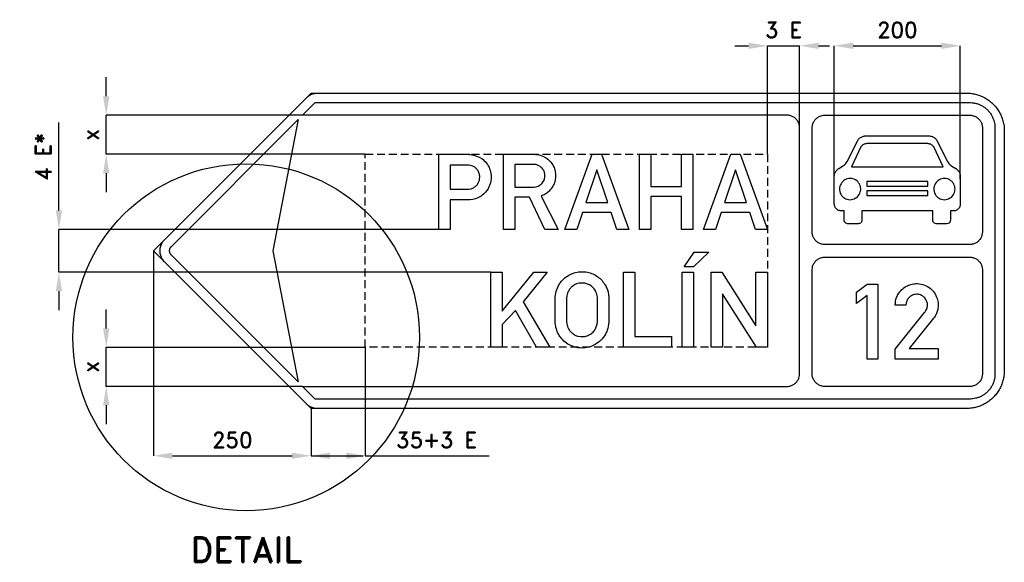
# Model space of a CAD drawing. Header units: millimetres. Extents: x -193 to 4535, y -731 to 1029.
# Tile 1 of 3: x -193 to 1370, y -204 to 656. Entities that reach past the tile are written whole.
import ezdxf

# ---------------------------------------------------------------- set-up
doc = ezdxf.new("R2010")
doc.units = ezdxf.units.MM
doc.header["$LTSCALE"] = 5
doc.linetypes.add('ČÁRKOVANÁX2', pattern=[1.5, 1, -0.5])
doc.layers.add('Kóty', color=2, linetype='Continuous')
doc.layers.add('Značka', color=7, linetype='Continuous')
doc.styles.get("Standard").update_dxf_attribs({"font": 'romand.shx', "height": 25})
doc.dimstyles.get("Standard").update_dxf_attribs({"dimtxt": 25, "dimasz": 30, "dimexe": 0.18, "dimexo": 0.0625, "dimgap": 12.5, "dimtad": 1, "dimdec": 0, "dimzin": 0, "dimdsep": 46, "dimtxsty": 'Standard', "dimcen": 0.09, "dimadec": 0, "dimazin": 0, "dimtfac": 1, "dimtdec": 0, "dimtofl": 0, "dimtmove": 0, "dimatfit": 3, "dimfxl": 1, "dimtolj": 1, "dimtzin": 0, "dimarcsym": 0})

# ---------------------------------------------------------------- blocks, each defined once
blk = doc.blocks.new('*D0')
at = {"layer": 'Defpoints', "color": 0, "transparency": 16777216}
for p in [(19.6, 289.7), (269.6, 39.7), (269.6, -35.3)]:
    blk.add_point(p, dxfattribs=at)
at = {"layer": 'Kóty', "color": 0, "lineweight": -2, "transparency": 16777216}
for p, q in [((19.6, 289.6), (19.6, -35.5)), ((269.6, 39.6), (269.6, -35.5)), ((49.6, -35.3), (239.6, -35.3))]:
    blk.add_line(p, q, dxfattribs=at)
at = {"layer": 'Kóty', "color": 0, "transparency": 16777216}
for points in [[(49.6, -30.3), (49.6, -40.3), (19.6, -35.3)], [(239.6, -30.3), (239.6, -40.3), (269.6, -35.3)]]:
    blk.add_solid(points, dxfattribs=at)
at = {"layer": 'Kóty', "color": 0, "transparency": 16777216, "insert": (144.6, -10.3), "char_height": 25, "attachment_point": 5}
blk.add_mtext('\\A1;250', dxfattribs=at)
blk = doc.blocks.new('*D1')
at = {"layer": 'Defpoints', "color": 0, "transparency": 16777216}
for p in [(355.6, 136.7), (269.6, 27.6), (355.6, -35.3)]:
    blk.add_point(p, dxfattribs=at)
at = {"layer": 'Kóty', "color": 0, "lineweight": -2, "transparency": 16777216}
for p, q in [((355.6, 136.6), (355.6, -35.5)), ((269.6, 27.6), (269.6, -35.5)), ((299.6, -35.3), (325.6, -35.3)), ((355.6, -35.3), (552.3, -35.3))]:
    blk.add_line(p, q, dxfattribs=at)
at = {"layer": 'Kóty', "color": 0, "transparency": 16777216}
for points in [[(299.6, -30.3), (299.6, -40.3), (269.6, -35.3)], [(325.6, -30.3), (325.6, -40.3), (355.6, -35.3)]]:
    blk.add_solid(points, dxfattribs=at)
at = {"layer": 'Kóty', "color": 0, "transparency": 16777216, "insert": (468.9, -10.3), "char_height": 25, "attachment_point": 5}
blk.add_mtext('\\A1;35+3 E', dxfattribs=at)
blk = doc.blocks.new('*D2')
at = {"layer": 'Defpoints', "color": 0, "transparency": 16777216}
for p in [(355.6, 136.6), (-55.4, 74.7), (256, 74.7)]:
    blk.add_point(p, dxfattribs=at)
at = {"layer": 'Kóty', "color": 0, "lineweight": -2, "transparency": 16777216}
for p, q in [((-55.4, 166.6), (-55.4, 196.6)), ((355.5, 136.6), (-55.6, 136.6)), ((255.9, 74.7), (-55.6, 74.7)), ((-55.4, 44.7), (-55.4, 14.7))]:
    blk.add_line(p, q, dxfattribs=at)
at = {"layer": 'Kóty', "color": 0, "transparency": 16777216}
for points in [[(-60.4, 166.6), (-50.4, 166.6), (-55.4, 136.6)], [(-60.4, 44.7), (-50.4, 44.7), (-55.4, 74.7)]]:
    blk.add_solid(points, dxfattribs=at)
at = {"layer": 'Kóty', "color": 0, "transparency": 16777216, "insert": (-80.4, 105.6), "char_height": 25, "attachment_point": 5, "rotation": 90}
blk.add_mtext('\\A1;x', dxfattribs=at)
blk = doc.blocks.new('*D3')
at = {"layer": 'Defpoints', "color": 0, "transparency": 16777216}
for p in [(-55.4, 504.7), (256, 504.7), (355.6, 442.7)]:
    blk.add_point(p, dxfattribs=at)
at = {"layer": 'Kóty', "color": 0, "lineweight": -2, "transparency": 16777216}
for p, q in [((-55.4, 534.7), (-55.4, 564.7)), ((255.9, 504.7), (-55.6, 504.7)), ((355.5, 442.7), (-55.6, 442.7)), ((-55.4, 412.7), (-55.4, 382.7))]:
    blk.add_line(p, q, dxfattribs=at)
at = {"layer": 'Kóty', "color": 0, "transparency": 16777216}
for points in [[(-60.4, 534.7), (-50.4, 534.7), (-55.4, 504.7)], [(-60.4, 412.7), (-50.4, 412.7), (-55.4, 442.7)]]:
    blk.add_solid(points, dxfattribs=at)
at = {"layer": 'Kóty', "color": 0, "transparency": 16777216, "insert": (-80.4, 473.7), "char_height": 25, "attachment_point": 5, "rotation": 90}
blk.add_mtext('\\A1;x', dxfattribs=at)
blk = doc.blocks.new('*D4')
at = {"layer": 'Defpoints', "color": 0, "transparency": 16777216}
for p in [(-130.4, 323.7), (472.3, 323.7), (555, 255.7)]:
    blk.add_point(p, dxfattribs=at)
at = {"layer": 'Kóty', "color": 0, "lineweight": -2, "transparency": 16777216}
for p, q in [((-130.4, 353.7), (-130.4, 493.2)), ((472.2, 323.7), (-130.6, 323.7)), ((555, 255.7), (-130.6, 255.7)), ((-130.4, 225.7), (-130.4, 195.7))]:
    blk.add_line(p, q, dxfattribs=at)
at = {"layer": 'Kóty', "color": 0, "transparency": 16777216}
for points in [[(-135.4, 353.7), (-125.4, 353.7), (-130.4, 323.7)], [(-135.4, 225.7), (-125.4, 225.7), (-130.4, 255.7)]]:
    blk.add_solid(points, dxfattribs=at)
at = {"layer": 'Kóty', "color": 0, "transparency": 16777216, "insert": (-155.4, 438.4), "char_height": 25, "attachment_point": 5, "rotation": 90}
blk.add_mtext('\\A1;4 E*', dxfattribs=at)
blk = doc.blocks.new('*D5')
at = {"layer": 'Defpoints', "color": 0, "transparency": 16777216}
for p in [(1299.8, 614.7), (1099.8, 403), (1299.8, 403.1)]:
    blk.add_point(p, dxfattribs=at)
at = {"layer": 'Kóty', "color": 0, "lineweight": -2, "transparency": 16777216}
for p, q in [((1099.8, 403.1), (1099.8, 614.8)), ((1129.8, 614.7), (1269.8, 614.7)), ((1299.8, 403.2), (1299.8, 614.8))]:
    blk.add_line(p, q, dxfattribs=at)
at = {"layer": 'Kóty', "color": 0, "transparency": 16777216}
for points in [[(1129.8, 619.7), (1129.8, 609.7), (1099.8, 614.7)], [(1269.8, 619.7), (1269.8, 609.7), (1299.8, 614.7)]]:
    blk.add_solid(points, dxfattribs=at)
at = {"layer": 'Kóty', "color": 0, "transparency": 16777216, "insert": (1199.8, 639.7), "char_height": 25, "attachment_point": 5}
blk.add_mtext('\\A1;200', dxfattribs=at)

msp = doc.modelspace()

# ---------------------------------------------------------------- linework, layer by layer
at = {"layer": 'Kóty'}
for p, q in [((941.9, 614.7), (963.8, 614.7)), ((993.8, 442.7), (993.8, 614.8)), ((1044.8, 478.5), (1044.8, 614.8)), ((1074.8, 614.7), (1092.3, 614.7))]:
    msp.add_line(p, q, dxfattribs=at)
for points in [[(993.8, 614.7), (1044.8, 614.7)], [(-55.4, 442.7), (-55.4, 504.7)], [(-130.4, 255.7), (-130.4, 323.7)], [(-55.4, 74.7), (-55.4, 136.7)], [(269.6, -35.5), (352.2, -35.5)]]:
    msp.add_lwpolyline(points, dxfattribs=at)
for points in [[(963.8, 619.7), (963.8, 609.7), (993.8, 614.7)], [(1074.8, 619.7), (1074.8, 609.7), (1044.8, 614.7)]]:
    msp.add_solid(points, dxfattribs=at)
at = {"layer": 'Značka', "color": 7}
msp.add_lwpolyline([(279.9, 39.7), (269.6, 39.7), (19.6, 289.7), (269.6, 539.7), (279.9, 539.7)], dxfattribs=at)
at = {"layer": 'Značka', "color": 5}
for points in [[(1163.6, 539.7), (1309.6, 539.7), (1309.8, 539.7), (1310.1, 539.7, -0.03218), (1317.8, 539.1, -0.035438), (1325.4, 537.5, -0.036258), (1332.8, 535, -0.034418), (1339.7, 531.5, -0.033718), (1346.2, 527.2, -0.034085), (1352, 522.1, -0.034214), (1357.2, 516.3, -0.034232), (1361.5, 509.8, -0.034043), (1364.9, 502.8, -0.033431), (1367.5, 495.5, -0.034129), (1369.1, 487.9, -0.036733), (1369.6, 480.1), (1369.6, 479.9), (1369.6, 479.7), (1369.6, 99.7), (1369.6, 99.4), (1369.6, 99.2, -0.032179), (1369, 91.4, -0.035426), (1367.5, 83.8, -0.036267), (1365, 76.5, -0.034424), (1361.5, 69.5, -0.033705), (1357.2, 63.1, -0.034079), (1352, 57.2, -0.034212), (1346.2, 52.1, -0.034232), (1339.7, 47.8, -0.034045), (1332.8, 44.3, -0.033411), (1325.4, 41.8, -0.034125), (1317.8, 40.2, -0.036744), (1310.1, 39.7), (1309.8, 39.7), (1309.6, 39.7), (929.6, 39.7), (929.4, 39.7), (279.9, 39.7), (279.6, 39.7), (279.3, 39.7, -0.033639), (276, 39.9, -0.035704), (272.8, 40.7, -0.036009), (269.8, 41.8, -0.034178), (266.9, 43.3, -0.028018), (264.7, 44.8, -0.030268), (262.7, 46.6), (262.5, 46.8), (262.3, 47), (37.3, 272), (37, 272.2), (36.8, 272.4, -0.033469), (34.7, 275, -0.03559), (33, 277.7, -0.036077), (31.6, 280.7, -0.034672), (30.6, 283.8, -0.034136), (30.1, 287, -0.034433), (30, 290.3, -0.034553), (30.2, 293.6, -0.034574), (31, 296.8, -0.03439), (32.1, 299.8, -0.033878), (33.6, 302.7, -0.028201), (35.1, 304.9, -0.030225), (36.9, 306.9), (37.1, 307.1), (37.3, 307.3), (262.3, 532.3), (262.5, 532.6), (262.7, 532.8, -0.033451), (265.2, 534.9, -0.035715), (268, 536.6, -0.036071), (271, 538, -0.034147), (274.1, 539, -0.027998), (276.7, 539.5, -0.030331), (279.3, 539.6), (279.6, 539.7), (279.9, 539.7), (929.6, 539.7), (1163.6, 539.7)], [(1044.8, 94.7), (1044.8, 484.7), (1044.8, 484.9), (1044.8, 485.2, 0.033342), (1044.5, 487.8, 0.035616), (1043.9, 490.3, 0.036105), (1043.1, 492.8, 0.034649), (1041.8, 495.1, 0.034099), (1040.3, 497.2, 0.034446), (1038.5, 499.2, 0.034573), (1036.5, 500.8, 0.034615), (1034.3, 502.2, 0.034395), (1031.9, 503.3, 0.033758), (1029.4, 504.1, 0.028216), (1027.4, 504.5, 0.030632), (1025.2, 504.6), (1025, 504.7), (1024.8, 504.7), (256, 504.7), (276, 524.7), (1314.8, 524.7), (1315.3, 524.6), (1315.8, 524.6, -0.033584), (1321, 524.2, -0.035612), (1326.1, 523, -0.036056), (1331.1, 521.2, -0.034665), (1335.7, 518.8, -0.034138), (1340, 515.8, -0.03443), (1343.8, 512.2, -0.03456), (1347.1, 508.2, -0.034609), (1349.9, 503.7, -0.034372), (1352.1, 499, -0.033696), (1353.7, 494, -0.02823), (1354.5, 489.8, -0.030672), (1354.8, 485.6), (1354.8, 485.1), (1354.8, 484.7), (1354.8, 94.7), (1354.8, 94.1), (1354.8, 93.6, -0.033603), (1354.3, 88.4, -0.035618), (1353.1, 83.3, -0.036038), (1351.3, 78.4, -0.034691), (1348.9, 73.8, -0.034145), (1345.9, 69.5, -0.034424), (1342.3, 65.6, -0.034546), (1338.3, 62.3, -0.034547), (1333.9, 59.5, -0.034397), (1329.1, 57.3, -0.03397), (1324.1, 55.8, -0.028195), (1319.9, 55, -0.029992), (1315.7, 54.7, -0.002624), (1315.2, 54.7), (1314.8, 54.7), (276, 54.7), (256, 74.7), (1024.8, 74.7), (1025, 74.7), (1025.3, 74.7, 0.033363), (1027.9, 74.9, 0.035596), (1030.5, 75.5, 0.036116), (1032.9, 76.4, 0.034658), (1035.2, 77.6, 0.034113), (1037.4, 79.1, 0.034431), (1039.3, 80.9, 0.034586), (1041, 82.9, 0.034614), (1042.3, 85.1, 0.034372), (1043.4, 87.5), (1044.2, 90), (1044.6, 92.1), (1044.8, 94.2), (1044.8, 94.4), (1044.8, 94.7)], [(1084.8, 299.7), (1084.7, 299.7), (1084.6, 299.7, -0.032178), (1082, 299.8, -0.035439), (1079.5, 300.4, -0.036274), (1077, 301.2, -0.034414), (1074.7, 302.4, -0.033717), (1072.6, 303.8, -0.034034), (1070.6, 305.5, -0.034223), (1068.9, 307.5, -0.034206), (1067.5, 309.6, -0.034029), (1066.3, 311.9, -0.033462), (1065.5, 314.4, -0.034127), (1064.9, 316.9, -0.036765), (1064.8, 319.5), (1064.8, 319.6), (1064.8, 319.7), (1064.8, 484.7), (1064.8, 484.7), (1064.8, 484.8, -0.032179), (1065, 487.4, -0.035489), (1065.5, 489.9, -0.036237), (1066.3, 492.4, -0.034377), (1067.5, 494.7, -0.03369), (1068.9, 496.9, -0.034073), (1070.6, 498.8, -0.034206), (1072.6, 500.5, -0.034251), (1074.7, 501.9, -0.034077), (1077, 503.1, -0.033414), (1079.5, 503.9, -0.034124), (1082, 504.5, -0.03674), (1084.6, 504.7), (1084.7, 504.7), (1084.8, 504.7), (1314.8, 504.7), (1314.8, 504.7), (1314.9, 504.7, -0.032178), (1317.5, 504.5, -0.035447), (1320, 503.9, -0.036244), (1322.5, 503.1, -0.034414), (1324.8, 501.9, -0.033745), (1327, 500.5, -0.034097), (1328.9, 498.8, -0.034187), (1330.6, 496.9, -0.034246), (1332.1, 494.7, -0.034071), (1333.2, 492.4, -0.033373), (1334.1, 489.9, -0.034174), (1334.6, 487.4, -0.036718), (1334.8, 484.8), (1334.8, 484.7), (1334.8, 484.7), (1334.8, 319.7), (1334.8, 319.6), (1334.8, 319.5), (1334.6, 316.9), (1334.1, 314.4), (1333.2, 311.9), (1332.1, 309.6), (1330.6, 307.5, -0.034073), (1328.9, 305.5, -0.034176), (1327, 303.8, -0.034199), (1324.8, 302.4, -0.034034), (1322.5, 301.2, -0.033384), (1320, 300.4, -0.034132), (1317.5, 299.8, -0.03674), (1314.9, 299.7), (1314.8, 299.7), (1314.8, 299.7), (1084.8, 299.7)], [(48.1, 296.7), (248.9, 497.6), (208.9, 289.7), (248.9, 81.7), (48.1, 282.6), (48, 282.7), (47.9, 282.8, -0.033135), (47, 283.8, -0.035803), (46.3, 284.9, -0.036334), (45.8, 286.1, -0.034544), (45.4, 287.3, -0.033919), (45.2, 288.6, -0.034416), (45.1, 289.9, -0.034646), (45.2, 291.2, -0.034635), (45.5, 292.5, -0.034414), (46, 293.7, -0.033948), (46.6, 294.9, -0.028208), (47.2, 295.8, -0.030074), (47.9, 296.6), (48, 296.6), (48.1, 296.7)], [(1251.1, 471.7), (1252.3, 471.5), (1253.4, 471.3), (1254.4, 471.1), (1255.4, 470.8), (1256.4, 470.3), (1257.5, 469.8), (1258.5, 469.1), (1259.4, 468.4), (1260.2, 467.7), (1261, 466.9), (1261.7, 466), (1262.3, 465.1), (1262.7, 464.4), (1263.1, 463.6), (1279.2, 431.2), (1281.4, 428.1), (1281.7, 427.7), (1282.1, 427.3), (1282.5, 426.9), (1282.9, 426.5), (1283.3, 426.2), (1283.7, 425.8), (1284.1, 425.5), (1284.5, 425.2), (1284.8, 425), (1285.2, 424.7), (1285.8, 424.3), (1286.5, 423.9), (1292.6, 419.9), (1293.5, 419.4), (1294.3, 418.7), (1295.3, 418), (1296.1, 417.1), (1296.8, 416.3), (1297.5, 415.4), (1298, 414.5), (1298.5, 413.6), (1298.8, 412.8), (1299.1, 411.9), (1299.4, 410.9), (1299.6, 409.8), (1299.7, 409.3), (1299.8, 408.8), (1299.8, 364), (1299.6, 362.6, -0.020894), (1299.4, 361.3, -0.033652), (1299, 359.9), (1298.3, 358.5), (1297.6, 357.4), (1296.7, 356.4), (1295.7, 355.5), (1294.7, 354.7), (1293.8, 354.2), (1292.8, 353.7), (1291.4, 353.3), (1290.1, 353.1), (1289.4, 353), (1288.8, 352.9), (1284, 352.9), (1284, 338.2), (1283.9, 337.1, -0.044477), (1283.7, 336.1, -0.079404), (1282.9, 334.8, -0.085368), (1281.8, 333.7), (1280.3, 333), (1278.6, 332.6), (1261.5, 332.6), (1260.1, 332.9), (1258.7, 333.4), (1257.6, 334.3), (1256.7, 335.5, -0.063328), (1256.2, 336.8), (1256, 338.2), (1256, 352.9), (1143.5, 352.9), (1143.5, 338.2), (1143.4, 337.2, -0.042535), (1143.2, 336.1, -0.07946), (1142.4, 334.7), (1141.2, 333.7), (1139.7, 333), (1138.1, 332.6), (1121, 332.6), (1119.5, 332.9), (1118.1, 333.4), (1117, 334.3), (1116.1, 335.5, -0.064348), (1115.7, 336.8), (1115.5, 338.2), (1115.5, 352.9), (1110.8, 352.9), (1110, 353), (1109.2, 353.1), (1107.9, 353.4), (1106.7, 353.8), (1105.7, 354.2), (1104.8, 354.7), (1103.7, 355.5), (1102.8, 356.5), (1101.8, 357.6), (1101.1, 358.8), (1100.5, 360.2), (1100.1, 361.6), (1099.9, 362.8), (1099.8, 364), (1099.8, 408.8), (1099.9, 409.4), (1100, 410), (1100.2, 411), (1100.4, 412), (1100.7, 412.8), (1101.1, 413.6), (1101.6, 414.5), (1102.1, 415.5), (1102.8, 416.4), (1103.6, 417.3), (1104.5, 418.1), (1105.4, 418.9), (1106.2, 419.4), (1107, 419.9), (1113, 423.9), (1113.7, 424.3), (1114.4, 424.7), (1114.7, 425), (1115, 425.2), (1115.5, 425.5), (1115.9, 425.9), (1116.3, 426.2), (1116.7, 426.6), (1117.1, 427), (1117.6, 427.4), (1117.9, 427.8), (1118.2, 428.1), (1120.3, 431.2), (1136.4, 463.6), (1136.7, 464.2), (1137.1, 464.8), (1137.7, 465.7), (1138.4, 466.7), (1139, 467.3), (1139.7, 468), (1140.6, 468.8), (1141.6, 469.4), (1142.7, 470.1), (1143.8, 470.6), (1145.1, 471.1), (1146.4, 471.4), (1147.4, 471.6), (1148.4, 471.7), (1251.1, 471.7)], [(472.3, 323.7), (472.3, 442.7), (520.4, 442.7), (521.1, 442.6), (521.8, 442.5), (527.9, 441.4), (533.8, 439.4, -0.079597), (542.6, 434.2, -0.076481), (549.4, 426.5, -0.076886), (553.8, 417.3, -0.075741), (555.4, 407.2, -0.09403), (553.2, 394.1, -0.098366), (546.5, 382.8, -0.073279), (539.3, 376.4, -0.067681), (530.7, 372.3), (526.2, 371), (521.6, 370.4), (520.8, 370.4), (520, 370.4), (490.5, 370.4), (490.5, 323.7), (472.3, 323.7)], [(574.7, 323.7), (574.7, 442.7), (624.8, 442.7), (625.5, 442.6), (626.2, 442.6, -0.052917), (631.8, 441.8), (637.2, 439.9, -0.068775), (645.2, 435.1, -0.074092), (651.4, 428.3, -0.062831), (655.2, 421.6, -0.059657), (657.2, 414.2, -0.055136), (657.6, 407, -0.055181), (656.4, 399.8, -0.062307), (653.4, 392.2, -0.063034), (648.6, 385.6, -0.052729), (643.6, 381.1, -0.055221), (637.9, 377.8), (636.3, 377.1), (634.6, 376.4), (661.9, 323.7), (640.6, 323.7), (616.2, 374.7), (592.8, 374.7), (592.8, 323.7), (574.7, 323.7)], [(490.5, 425.6), (490.5, 387.3), (518.7, 387.3), (519.2, 387.3), (519.8, 387.3), (523.7, 388), (527.5, 389.7, 0.071718), (531.7, 392.9, 0.074473), (534.9, 397.2, 0.068284), (536.7, 401.7, 0.065312), (537.2, 406.6, 0.077189), (536.4, 412.4, 0.083742), (533.8, 417.5, 0.073437), (530.3, 421.3, 0.066055), (526, 423.9), (523, 425), (520, 425.5), (519.5, 425.5), (519.1, 425.6), (490.5, 425.6)], [(592.8, 426.6), (592.8, 390.5), (622, 390.5), (622.7, 390.6), (623.5, 390.6), (626.8, 391.1), (629.9, 392.2, 0.110789), (636.2, 396.8, 0.114763), (639.9, 403.5, 0.085157), (640.7, 408.8, 0.080093), (639.8, 414.1, 0.084069), (637.2, 419.3, 0.081234), (632.9, 423.4, 0.067074), (629, 425.6, 0.082152), (624.6, 426.6), (624.1, 426.6), (623.6, 426.6), (592.8, 426.6)], [(1141.8, 387.5, 0.009566), (1141.6, 389.6, 0.029255), (1141.2, 391.7, 0.038485), (1140.6, 393.8), (1139.6, 395.8), (1138.4, 397.6), (1137, 399.3), (1135.4, 400.8), (1133.5, 402), (1131.6, 403), (1129.5, 403.7), (1127.4, 404.2), (1125.2, 404.4), (1123, 404.3), (1120.8, 403.8), (1118.7, 403.2), (1116.7, 402.2), (1114.9, 401), (1113.2, 399.6), (1111.7, 398), (1110.5, 396.1), (1109.5, 394.2), (1108.8, 392.1, 0.034483), (1108.3, 390, 0.034456), (1108.1, 387.8, 0.034456), (1108.2, 385.6, 0.03444), (1108.6, 383.4, 0.03438), (1109.3, 381.3), (1110.3, 379.3), (1111.5, 377.5), (1112.9, 375.8), (1114.5, 374.3), (1116.3, 373.1), (1118.3, 372.1), (1120.4, 371.4), (1122.5, 370.9), (1124.7, 370.7), (1126.9, 370.8), (1129.1, 371.3), (1131.2, 371.9), (1133.2, 372.9), (1135, 374.1), (1136.7, 375.5), (1138.2, 377.1), (1139.4, 379), (1140.4, 380.9), (1141.1, 383, 0.034449), (1141.6, 385.1, 0.037355), (1141.8, 387.3, 0.002197), (1141.8, 387.4), (1141.8, 387.5)], [(1291.4, 387.5, 0.009682), (1291.2, 389.6, 0.029197), (1290.9, 391.7, 0.038431), (1290.2, 393.8), (1289.3, 395.8), (1288.1, 397.6), (1286.6, 399.3), (1285, 400.8), (1283.2, 402), (1281.2, 403), (1279.2, 403.7), (1277, 404.2), (1274.8, 404.4), (1272.6, 404.3), (1270.5, 403.8), (1268.4, 403.2), (1266.4, 402.2), (1264.5, 401), (1262.9, 399.6), (1261.4, 398), (1260.1, 396.1), (1259.1, 394.2, 0.034418), (1258.4, 392.1, 0.034375), (1258, 390, 0.034456), (1257.8, 387.8, 0.034345), (1257.9, 385.6, 0.03444), (1258.3, 383.4, 0.034432), (1259, 381.3), (1259.9, 379.3), (1261.1, 377.5), (1262.6, 375.8), (1264.2, 374.3), (1266, 373.1), (1268, 372.1), (1270, 371.4), (1272.2, 370.9), (1274.4, 370.7), (1276.6, 370.8), (1278.7, 371.3), (1280.8, 371.9), (1282.8, 372.9), (1284.7, 374.1), (1286.3, 375.5), (1287.8, 377.1), (1289, 379), (1290, 380.9, 0.033711), (1290.8, 383, 0.034449), (1291.2, 385.1, 0.037299), (1291.4, 387.3, 0.002197), (1291.4, 387.4), (1291.4, 387.5)], [(1084.8, 74.7), (1084.7, 74.7), (1084.6, 74.7, -0.032178), (1082, 74.8, -0.03544), (1079.5, 75.4, -0.03628), (1077, 76.2, -0.034422), (1074.7, 77.4, -0.033716), (1072.6, 78.8, -0.034041), (1070.6, 80.5, -0.034222), (1068.9, 82.5, -0.034203), (1067.5, 84.6), (1066.3, 86.9), (1065.5, 89.4), (1064.9, 91.9), (1064.8, 94.5), (1064.8, 94.6), (1064.8, 94.7), (1064.8, 259.7), (1064.8, 259.7), (1064.8, 259.8), (1065, 262.4, -0.035487), (1065.5, 264.9, -0.036237), (1066.3, 267.4, -0.034385), (1067.5, 269.7, -0.033693), (1068.9, 271.9, -0.034077), (1070.6, 273.8, -0.034202), (1072.6, 275.5, -0.034256), (1074.7, 276.9, -0.034071), (1077, 278.1, -0.03342), (1079.5, 278.9, -0.034118), (1082, 279.5, -0.03674), (1084.6, 279.7), (1084.7, 279.7), (1084.8, 279.7), (1314.8, 279.7), (1314.8, 279.7), (1314.9, 279.7, -0.032172), (1317.5, 279.5, -0.035447), (1320, 278.9, -0.03625), (1322.5, 278.1, -0.03442), (1324.8, 276.9, -0.033745), (1327, 275.5, -0.034106), (1328.9, 273.8, -0.034187), (1330.6, 271.9), (1332.1, 269.7), (1333.2, 267.4), (1334.1, 264.9), (1334.6, 262.4), (1334.8, 259.8), (1334.8, 259.7), (1334.8, 259.7), (1334.8, 94.7), (1334.8, 94.6), (1334.8, 94.5), (1334.6, 91.9), (1334.1, 89.4), (1333.2, 86.9), (1332.1, 84.6), (1330.6, 82.5), (1328.9, 80.5, -0.034172), (1327, 78.8, -0.034205), (1324.8, 77.4, -0.03403), (1322.5, 76.2, -0.033391), (1320, 75.4, -0.03413), (1317.5, 74.8, -0.036743), (1314.9, 74.7), (1314.8, 74.7), (1314.8, 74.7), (1084.8, 74.7)], [(657, 215.2), (657, 216.2), (657.1, 217.2, -0.030686), (657.8, 222.2, -0.031071), (659, 227, -0.066286), (663.6, 236.9, -0.068465), (670.6, 245.2, -0.061861), (678.4, 250.9, -0.059902), (687.2, 254.7, -0.057329), (696.4, 256.4, -0.057565), (705.8, 256.1, -0.056902), (714.7, 253.8, -0.05749), (722.8, 249.6, -0.055394), (729.8, 244, -0.053476), (735.3, 237, -0.043017), (738.6, 231.1, -0.048845), (740.8, 224.6, -0.022693), (741.4, 221.1, -0.01294), (741.9, 217.5), (741.9, 216.9), (742, 216.3), (742, 176.5), (741.9, 175.6), (741.8, 174.6, -0.03577), (740.5, 167.2, -0.04785), (738, 160.2, -0.07879), (731.7, 150.2, -0.07309), (722.6, 142.6, -0.060119), (714, 138.2, -0.059841), (704.6, 135.9, -0.071093), (692.9, 136, -0.07418), (681.7, 139.4, -0.066042), (672.9, 144.8, -0.061696), (665.7, 152.2, -0.047084), (661.6, 158.5, -0.053887), (658.8, 165.5, -0.030248), (657.8, 170.2, -0.017671), (657.2, 174.9), (657.1, 176), (657, 177.1), (657, 215.2)], [(675.1, 215.2), (675.1, 177.1), (675.1, 176.4), (675.2, 175.7, 0.037582), (675.9, 171.9, 0.041712), (677.1, 168.3, 0.062898), (679.9, 163.4, 0.060226), (683.8, 159.3, 0.059482), (688.4, 156.1, 0.06437), (693.5, 154.2), (697.8, 153.6), (702.1, 153.7, 0.073925), (709.4, 155.7, 0.085013), (715.8, 159.8, 0.073651), (720, 164.7, 0.063589), (722.7, 170.5, 0.033218), (723.6, 173.4, 0.042665), (723.9, 176.4), (724, 176.8), (724, 177.2), (724, 215.1, 0.002885), (724, 215.7, 0.008502), (724, 216.4, 0.062612), (723.3, 220.6, 0.048315), (721.7, 224.5, 0.076894), (717.3, 230.9, 0.083743), (711.2, 235.6, 0.069874), (705.5, 237.9, 0.066679), (699.3, 238.6, 0.088499), (690.9, 237.1, 0.09813), (683.6, 232.7, 0.062853), (679.9, 228.8, 0.051401), (677.3, 224.1, 0.039519), (675.9, 220.4, 0.050733), (675.2, 216.5), (675.1, 215.8), (675.1, 215.2)], [(1196.6, 117.7), (1196.6, 133.6), (1243.2, 192.1), (1243.8, 193), (1244.5, 193.9, 0.082987), (1247, 199.2, 0.094413), (1247.6, 205, 0.092134), (1246.3, 210.3, 0.084061), (1243.3, 214.9, 0.098148), (1238.1, 219, 0.106044), (1231.7, 220.7, 0.106169), (1225.2, 219.9, 0.099949), (1219.5, 216.5, 0.083735), (1215.9, 212.4, 0.091647), (1214, 207.4), (1213.7, 205.6), (1213.5, 203.7), (1196.6, 203.7), (1196.6, 205.3), (1196.7, 206.9, -0.05941), (1198.1, 214.1, -0.058234), (1201.2, 220.7, -0.072158), (1206.9, 228.1, -0.072229), (1214.3, 233.5, -0.061483), (1221.5, 236.4, -0.059939), (1229.2, 237.6, -0.083063), (1240.2, 236.3, -0.087045), (1250.2, 231.4, -0.087763), (1258.2, 223.7, -0.087792), (1263.1, 213.8, -0.06848), (1264.6, 205.4, -0.062435), (1263.9, 196.8, -0.050689), (1262, 190.4, -0.061861), (1258.8, 184.6), (1258.2, 183.7), (1257.5, 182.9), (1218.8, 134.6), (1264.5, 134.6), (1264.5, 117.7), (1196.6, 117.7)]]:
    msp.add_lwpolyline(points, format="xyb", dxfattribs=at)
for points in [[(1272.5, 422.6), (1257.6, 454.5), (1257.2, 455), (1256.7, 455.5), (1255.9, 456.3), (1255, 457.1), (1254.2, 457.6), (1253.4, 458.1), (1252.5, 458.5), (1251.6, 458.9), (1250.7, 459.2), (1249.8, 459.4), (1248.9, 459.5), (1248, 459.6), (1247.2, 459.6), (1246.5, 459.6), (1153, 459.6), (1152.2, 459.6), (1151.4, 459.6), (1150.5, 459.5), (1149.6, 459.4), (1148.7, 459.1), (1147.9, 458.9), (1147, 458.5), (1146.1, 458.1), (1145.3, 457.6), (1144.4, 457), (1143.5, 456.2), (1142.6, 455.3), (1142.3, 454.9), (1141.9, 454.5), (1127.1, 422.6), (1272.5, 422.6)], [(672.4, 323.7), (715.5, 442.7), (730.5, 442.7), (773.7, 323.7), (754.6, 323.7), (745.7, 350.2), (700.1, 350.2), (691.4, 323.7), (672.4, 323.7)], [(790.5, 323.7), (790.5, 442.7), (808.6, 442.7), (808.6, 391.6), (857.5, 391.6), (857.5, 442.7), (875.6, 442.7), (875.6, 323.7), (857.5, 323.7), (857.5, 375.6), (808.6, 375.6), (808.6, 323.7), (790.5, 323.7)], [(892.5, 323.7), (935.6, 442.7), (950.6, 442.7), (993.8, 323.7), (974.7, 323.7), (965.8, 350.2), (920.2, 350.2), (911.5, 323.7), (892.5, 323.7)], [(740.4, 366), (723, 418.3), (705.6, 366), (740.4, 366)], [(960.5, 366), (943.1, 418.3), (925.7, 366), (960.5, 366)], [(1248.3, 392), (1248.3, 399.5), (1151.3, 399.5), (1151.3, 392), (1248.3, 392)], [(1248.3, 377.5), (1248.3, 384.6), (1151.3, 384.6), (1151.3, 377.5), (1248.3, 377.5)], [(877.5, 287.5), (900.9, 287.5), (876.4, 264.2), (861.6, 264.2), (877.5, 287.5)], [(555, 136.7), (555, 255.7), (573, 255.7), (573, 194), (623, 255.7), (644.3, 255.7), (606, 208.9), (648.5, 136.7), (627.3, 136.7), (594.2, 195), (573, 172.6), (573, 136.7), (555, 136.7)], [(765.3, 136.7), (765.3, 255.7), (783.4, 255.7), (783.4, 153.7), (841.7, 153.7), (841.7, 136.7), (765.3, 136.7)], [(858.6, 136.7), (858.6, 255.6), (876.6, 255.6), (876.6, 136.7), (858.6, 136.7)], [(904.4, 136.7), (904.4, 255.7), (921.5, 255.7), (975.5, 170.7), (975.5, 255.7), (993.8, 255.7), (993.6, 136.7), (976.6, 136.7), (922.4, 221.5), (922.4, 136.7), (904.4, 136.7)], [(1151.9, 117.7), (1151.9, 218.6), (1135, 205.9), (1135, 223.9), (1152.1, 236.7), (1168.8, 236.7), (1168.8, 117.7), (1151.9, 117.7)]]:
    msp.add_lwpolyline(points, dxfattribs=at)
at = {"layer": 'Značka', "color": 6, "linetype": 'ČÁRKOVANÁX2', "ltscale": 2.5}
msp.add_lwpolyline([(355.6, 136.7), (355.6, 442.7), (993.8, 442.7), (993.8, 136.7), (355.6, 136.7)], dxfattribs=at)
at = {"layer": 'Značka', "color": 7}
msp.add_circle((166.7, 152.6), 275, dxfattribs=at)

# ---------------------------------------------------------------- texts
at = {"layer": 'Kóty', "insert": (1019.6, 639.7), "char_height": 25, "attachment_point": 5}
msp.add_mtext('\\A1;3 E', dxfattribs=at)
at = {"layer": 'Značka', "color": 7, "insert": (166.4, -184.2), "char_height": 40, "attachment_point": 5}
msp.add_mtext('\\A1;DETAIL', dxfattribs=at)

# ---------------------------------------------------------------- dimensions: what is measured, and where the dimension line sits
at = {"layer": 'Kóty'}
for base, p1, p2, picture, middle in [((1299.8, 614.7), (1099.8, 403), (1299.8, 403.1), '*D5', (1199.8, 639.7)), ((269.6, -35.3), (19.6, 289.7), (269.6, 39.7), '*D0', (144.6, -10.3))]:
    dim = msp.add_linear_dim(base=base, p1=p1, p2=p2, dimstyle='Standard', dxfattribs=at)
    dim.commit()
    dim.dimension.update_dxf_attribs({"geometry": picture, "text_midpoint": middle})
for base, p1, p2, text, picture, middle in [((-55.4, 504.7), (355.6, 442.7), (256, 504.7), 'x', '*D3', (-80.4, 473.7)), ((-130.4, 323.7), (555, 255.7), (472.3, 323.7), '4 E*', '*D4', (-155.4, 438.4)), ((-55.4, 74.7), (355.6, 136.6), (256, 74.7), 'x', '*D2', (-80.4, 105.6))]:
    dim = msp.add_linear_dim(base=base, p1=p1, p2=p2, angle=90, text=text, dimstyle='Standard', dxfattribs=at)
    dim.commit()
    dim.dimension.update_dxf_attribs({"geometry": picture, "text_midpoint": middle})
dim = msp.add_linear_dim(base=(355.6, -35.3), p1=(269.6, 27.6), p2=(355.6, 136.7), text='35+3 E', dimstyle='Standard', dxfattribs=at)
dim.commit()
dim.dimension.update_dxf_attribs({"geometry": '*D1', "text_midpoint": (468.9, -10.3)})

doc.saveas('drawing.dxf')
